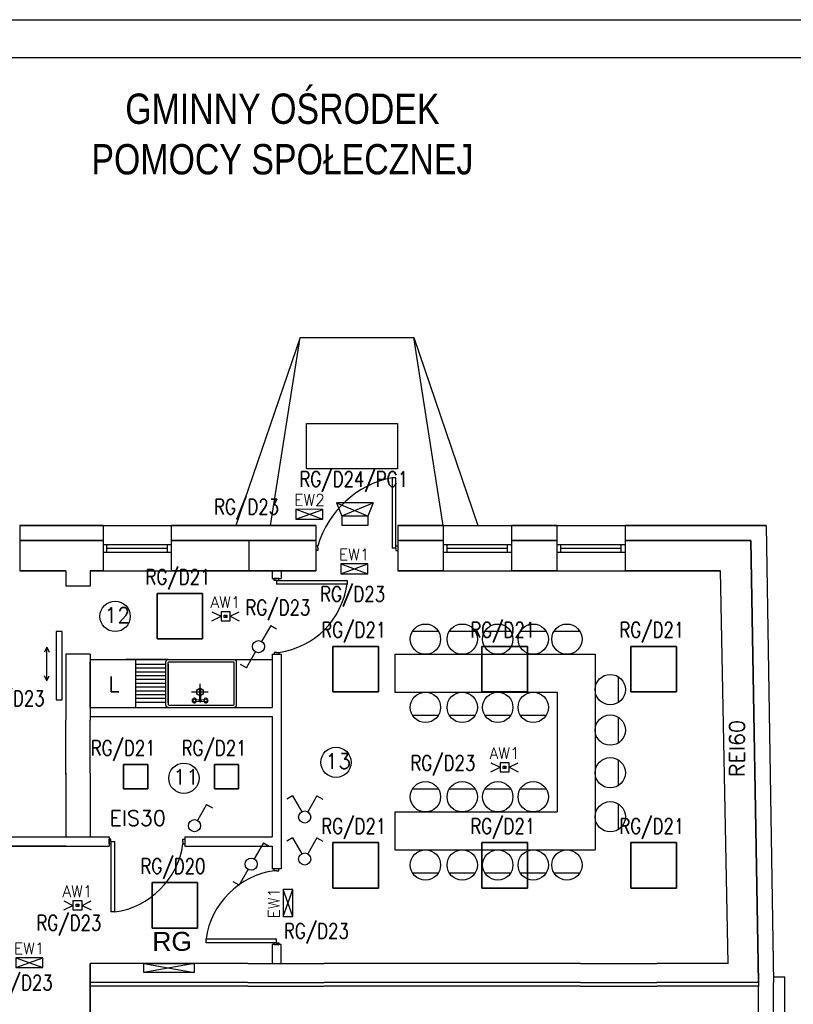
# Model space of a CAD drawing. Header units: inches. Extents: x 6268 to 12323, y 5221 to 42059.
# Tile 79 of 98: x 9435 to 10456, y 31496 to 32795. Entities that reach past the tile are written whole.
import ezdxf
from ezdxf.enums import TextEntityAlignment as Align

# ---------------------------------------------------------------- set-up
doc = ezdxf.new("R2010")
doc.units = ezdxf.units.IN
doc.header["$MEASUREMENT"] = 0
doc.layers.add('1DE-schemat ideowy', color=1, linetype='Continuous', lineweight=40)
doc.layers.add('2DE_NUMEL', color=1, linetype='Continuous', lineweight=20)
for name, color, linetype in [('CP_LINENORM', 253, 'Continuous'), ('DLXLUM', 1, 'Continuous'), ('E_OPRAWY_LUXIONA', 14, 'Continuous')]:
    doc.layers.add(name, color=color, linetype=linetype)
doc.styles.add('CP_ATTR', font='romans.shx')
doc.styles.get("Standard").update_dxf_attribs({"font": 'txt.shx'})

# ---------------------------------------------------------------- blocks, each defined once
blk = doc.blocks.new('*U1374')
for p, q in [((30, 30), (-30, 30)), ((-30, 30), (-30, -30)), ((-30, 30), (-30, -30)), ((-30, -30), (-30, 30)), ((-30, 30), (-30, 30)), ((30, 30), (-30, 30)), ((-30, 30), (-30, 30)), ((-30, 30), (30, 30)), ((-30, -30), (-30, 30)), ((-30, 30), (30, 30)), ((30, -30), (30, 30)), ((30, 30), (30, 30)), ((30, -30), (30, 30)), ((30, 30), (30, 30)), ((30, 30), (30, -30)), ((30, 30), (30, -30)), ((-30, -30), (30, -30)), ((-30, -30), (30, -30)), ((30, -30), (-30, -30)), ((-30, -30), (-30, -30)), ((-30, -30), (-30, -30)), ((30, -30), (-30, -30)), ((30, -30), (30, -30)), ((30, -30), (30, -30))]:
    blk.add_line(p, q)
blk = doc.blocks.new('*U1378')
for p, q in [((30, 30), (-30, 30)), ((-30, 30), (-30, -30)), ((-30, 30), (-30, -30)), ((-30, -30), (-30, 30)), ((-30, 30), (-30, 30)), ((-30, 30), (-30, 30)), ((-30, 30), (30, 30)), ((30, 30), (-30, 30)), ((-30, -30), (-30, 30)), ((-30, 30), (30, 30)), ((30, -30), (30, 30)), ((30, 30), (30, 30)), ((30, -30), (30, 30)), ((30, 30), (30, 30)), ((30, 30), (30, -30)), ((30, 30), (30, -30)), ((-30, -30), (30, -30)), ((-30, -30), (30, -30)), ((30, -30), (-30, -30)), ((-30, -30), (-30, -30)), ((-30, -30), (-30, -30)), ((30, -30), (-30, -30)), ((30, -30), (30, -30)), ((30, -30), (30, -30))]:
    blk.add_line(p, q)
blk = doc.blocks.new('*U1379')
for p, q in [((16, 16), (-16, 16)), ((-16, 16), (-16, -16)), ((-16, 16), (-16, -16)), ((-16, -16), (-16, 16)), ((-16, 16), (-16, 16)), ((16, 16), (-16, 16)), ((-16, 16), (-16, 16)), ((-16, 16), (16, 16)), ((-16, -16), (-16, 16)), ((-16, 16), (16, 16)), ((16, -16), (16, 16)), ((16, 16), (16, 16)), ((16, -16), (16, 16)), ((16, 16), (16, 16)), ((16, 16), (16, -16)), ((16, 16), (16, -16)), ((-16, -16), (16, -16)), ((-16, -16), (16, -16)), ((16, -16), (-16, -16)), ((-16, -16), (-16, -16)), ((-16, -16), (-16, -16)), ((16, -16), (-16, -16)), ((16, -16), (16, -16)), ((16, -16), (16, -16))]:
    blk.add_line(p, q)
blk = doc.blocks.new('*U1380')
for p, q in [((16, 16), (-16, 16)), ((-16, 16), (-16, -16)), ((-16, 16), (-16, -16)), ((-16, -16), (-16, 16)), ((-16, 16), (-16, 16)), ((16, 16), (-16, 16)), ((-16, 16), (-16, 16)), ((-16, 16), (16, 16)), ((-16, -16), (-16, 16)), ((-16, 16), (16, 16)), ((16, -16), (16, 16)), ((16, 16), (16, 16)), ((16, -16), (16, 16)), ((16, 16), (16, 16)), ((16, 16), (16, -16)), ((16, 16), (16, -16)), ((-16, -16), (16, -16)), ((-16, -16), (16, -16)), ((16, -16), (-16, -16)), ((-16, -16), (-16, -16)), ((-16, -16), (-16, -16)), ((16, -16), (-16, -16)), ((16, -16), (16, -16)), ((16, -16), (16, -16))]:
    blk.add_line(p, q)
blk = doc.blocks.new('*U1382')
for p, q in [((30, 30), (-30, 30)), ((-30, 30), (-30, -30)), ((-30, 30), (-30, -30)), ((-30, -30), (-30, 30)), ((-30, 30), (-30, 30)), ((30, 30), (-30, 30)), ((-30, 30), (-30, 30)), ((-30, 30), (30, 30)), ((-30, -30), (-30, 30)), ((-30, 30), (30, 30)), ((30, -30), (30, 30)), ((30, 30), (30, 30)), ((30, -30), (30, 30)), ((30, 30), (30, 30)), ((30, 30), (30, -30)), ((30, 30), (30, -30)), ((-30, -30), (30, -30)), ((30, -30), (-30, -30)), ((-30, -30), (-30, -30)), ((-30, -30), (30, -30)), ((-30, -30), (-30, -30)), ((30, -30), (-30, -30)), ((30, -30), (30, -30)), ((30, -30), (30, -30))]:
    blk.add_line(p, q)
blk = doc.blocks.new('*U1383')
for p, q in [((30, 30), (-30, 30)), ((-30, 30), (-30, -30)), ((-30, 30), (-30, -30)), ((-30, -30), (-30, 30)), ((-30, 30), (-30, 30)), ((30, 30), (-30, 30)), ((-30, 30), (-30, 30)), ((-30, 30), (30, 30)), ((-30, -30), (-30, 30)), ((-30, 30), (30, 30)), ((30, -30), (30, 30)), ((30, 30), (30, 30)), ((30, -30), (30, 30)), ((30, 30), (30, 30)), ((30, 30), (30, -30)), ((30, 30), (30, -30)), ((-30, -30), (30, -30)), ((30, -30), (-30, -30)), ((-30, -30), (-30, -30)), ((-30, -30), (30, -30)), ((-30, -30), (-30, -30)), ((30, -30), (-30, -30)), ((30, -30), (30, -30)), ((30, -30), (30, -30))]:
    blk.add_line(p, q)
blk = doc.blocks.new('*U1384')
for p, q in [((30, 30), (-30, 30)), ((-30, 30), (-30, -30)), ((-30, 30), (-30, -30)), ((-30, -30), (-30, 30)), ((-30, 30), (-30, 30)), ((30, 30), (-30, 30)), ((-30, 30), (-30, 30)), ((-30, 30), (30, 30)), ((-30, -30), (-30, 30)), ((-30, 30), (30, 30)), ((30, -30), (30, 30)), ((30, 30), (30, 30)), ((30, -30), (30, 30)), ((30, 30), (30, 30)), ((30, 30), (30, -30)), ((30, 30), (30, -30)), ((-30, -30), (30, -30)), ((-30, -30), (30, -30)), ((30, -30), (-30, -30)), ((-30, -30), (-30, -30)), ((-30, -30), (-30, -30)), ((30, -30), (-30, -30)), ((30, -30), (30, -30)), ((30, -30), (30, -30))]:
    blk.add_line(p, q)
blk = doc.blocks.new('*U1385')
for p, q in [((30, 30), (-30, 30)), ((-30, 30), (-30, -30)), ((-30, 30), (-30, -30)), ((-30, -30), (-30, 30)), ((-30, 30), (-30, 30)), ((30, 30), (-30, 30)), ((-30, 30), (-30, 30)), ((-30, 30), (30, 30)), ((-30, -30), (-30, 30)), ((-30, 30), (30, 30)), ((30, -30), (30, 30)), ((30, 30), (30, 30)), ((30, -30), (30, 30)), ((30, 30), (30, 30)), ((30, 30), (30, -30)), ((30, 30), (30, -30)), ((-30, -30), (30, -30)), ((-30, -30), (30, -30)), ((30, -30), (-30, -30)), ((-30, -30), (-30, -30)), ((-30, -30), (-30, -30)), ((30, -30), (-30, -30)), ((30, -30), (30, -30)), ((30, -30), (30, -30))]:
    blk.add_line(p, q)
blk = doc.blocks.new('*U1386')
for p, q in [((30, 30), (-30, 30)), ((-30, 30), (-30, -30)), ((-30, 30), (-30, -30)), ((-30, -30), (-30, 30)), ((-30, 30), (-30, 30)), ((30, 30), (-30, 30)), ((-30, 30), (-30, 30)), ((-30, 30), (30, 30)), ((-30, -30), (-30, 30)), ((-30, 30), (30, 30)), ((30, -30), (30, 30)), ((30, 30), (30, 30)), ((30, -30), (30, 30)), ((30, 30), (30, 30)), ((30, 30), (30, -30)), ((30, 30), (30, -30)), ((-30, -30), (30, -30)), ((-30, -30), (30, -30)), ((30, -30), (-30, -30)), ((-30, -30), (-30, -30)), ((-30, -30), (-30, -30)), ((30, -30), (-30, -30)), ((30, -30), (30, -30)), ((30, -30), (30, -30))]:
    blk.add_line(p, q)
blk = doc.blocks.new('*U1388')
for p, q in [((30, 30), (-30, 30)), ((-30, 30), (-30, -30)), ((-30, 30), (-30, -30)), ((-30, -30), (-30, 30)), ((-30, 30), (-30, 30)), ((30, 30), (-30, 30)), ((-30, 30), (-30, 30)), ((-30, 30), (30, 30)), ((-30, -30), (-30, 30)), ((-30, 30), (30, 30)), ((30, -30), (30, 30)), ((30, 30), (30, 30)), ((30, -30), (30, 30)), ((30, 30), (30, 30)), ((30, 30), (30, -30)), ((30, 30), (30, -30)), ((-30, -30), (30, -30)), ((-30, -30), (30, -30)), ((30, -30), (-30, -30)), ((-30, -30), (-30, -30)), ((-30, -30), (-30, -30)), ((30, -30), (-30, -30)), ((30, -30), (30, -30)), ((30, -30), (30, -30))]:
    blk.add_line(p, q)
blk = doc.blocks.new('CPEL_2598')
for p, q in [((-0.4, 0.7), (-0.594, 0.589)), ((-0.4, 0.7), (-0.099, 0.174)), ((0.4, 0.7), (0.099, 0.174)), ((0.4, 0.7), (0.594, 0.589))]:
    blk.add_line(p, q)
blk.add_circle((0, 0), 0.2)
at = {"linetype": 'ByBlock', "style": 'CP_ATTR', "flags": 9}
for tag, p in [('NAME', (-0.092, -0.018)), ('GROUP', (-0.092, -0.018)), ('NUMBER', (-0.092, -0.018)), ('PRODUCER', (-0.092, -0.018)), ('ARTICLE', (-0.092, -0.018)), ('CHARACTER', (-0.092, -0.018)), ('VOLTAGE', (-0.092, -0.019)), ('WEIGHT', (-0.092, -0.018)), ('OTHER', (-0.092, -0.018)), ('PRODUCT-TYPE', (-0.092, -0.019)), ('ORDER-NO', (-0.092, -0.019)), ('POWER', (-0.092, -0.019))]:
    blk.add_attdef(tag, text='', height=0.00005, dxfattribs=at).set_placement(p, align=Align.MIDDLE_LEFT)
blk = doc.blocks.new('CPEL_25941')
for q in [(0.099, 0.174), (0.594, 0.589)]:
    blk.add_line((0.4, 0.7), q)
blk.add_circle((0, 0), 0.2)
at = {"linetype": 'ByBlock', "style": 'CP_ATTR', "flags": 9}
for tag, p in [('NAME', (-0.092, -0.018)), ('GROUP', (-0.092, -0.018)), ('NUMBER', (-0.092, -0.018)), ('PRODUCER', (-0.092, -0.018)), ('ARTICLE', (-0.092, -0.018)), ('CHARACTER', (-0.092, -0.018)), ('VOLTAGE', (-0.092, -0.019)), ('WEIGHT', (-0.092, -0.018)), ('OTHER', (-0.092, -0.018)), ('PRODUCT-TYPE', (-0.092, -0.019)), ('ORDER-NO', (-0.092, -0.019)), ('POWER', (-0.092, -0.019))]:
    blk.add_attdef(tag, text='', height=0.00005, dxfattribs=at).set_placement(p, align=Align.MIDDLE_LEFT)
blk = doc.blocks.new('CPEL_2599')
for p, q in [((0.4, 0.7), (0.099, 0.174)), ((0.4, 0.7), (0.594, 0.589)), ((-0.4, -0.7), (-0.099, -0.174)), ((-0.4, -0.7), (-0.594, -0.589))]:
    blk.add_line(p, q)
blk.add_circle((0, 0), 0.2)
at = {"linetype": 'ByBlock', "style": 'CP_ATTR', "flags": 9}
for tag, p in [('NAME', (-0.092, -0.018)), ('GROUP', (-0.092, -0.018)), ('NUMBER', (-0.092, -0.018)), ('PRODUCER', (-0.092, -0.018)), ('ARTICLE', (-0.092, -0.018)), ('CHARACTER', (-0.092, -0.018)), ('VOLTAGE', (-0.092, -0.019)), ('WEIGHT', (-0.092, -0.018)), ('OTHER', (-0.092, -0.018)), ('PRODUCT-TYPE', (-0.092, -0.019)), ('ORDER-NO', (-0.092, -0.019)), ('POWER', (-0.092, -0.019))]:
    blk.add_attdef(tag, text='', height=0.00005, dxfattribs=at).set_placement(p, align=Align.MIDDLE_LEFT)
blk = doc.blocks.new('EWW1')
at = {"layer": 'E_OPRAWY_LUXIONA'}
for p, q in [((262875, -591188), (263231, -591318)), ((262875, -591318), (263231, -591188))]:
    blk.add_line(p, q, dxfattribs=at)
at = {"layer": 'E_OPRAWY_LUXIONA', "ltscale": 0.1}
blk.add_lwpolyline([(262875, -591318), (263231, -591318), (263231, -591188), (262875, -591188)], close=True, dxfattribs=at)
at = {"layer": 'E_OPRAWY_LUXIONA'}
blk.add_attdef('H', text='', height=77.4, dxfattribs=at).set_placement((263053, -591140), align=Align.CENTER)
blk = doc.blocks.new('AW11')
at = {"layer": 'E_OPRAWY_LUXIONA'}
for p, q in [((-18, 6), (-6, 0)), ((-18, -6), (-6, 0)), ((0, 1.6), (0, -1.6)), ((6, 0), (18, 6)), ((6, 0), (18, -6))]:
    blk.add_line(p, q, dxfattribs=at)
for points in [[(-6, -6), (6, -6), (6, 6), (-6, 6)], [(-1.8, 1.6), (1.8, 1.6), (1.8, -1.6), (-1.8, -1.6)]]:
    blk.add_lwpolyline(points, close=True, dxfattribs=at)
blk.add_attdef('B', text='', height=8, dxfattribs=at).set_placement((0, 11), align=Align.CENTER)
blk = doc.blocks.new('cp_num_el')
at = {"linetype": 'ByBlock', "style": 'CP_ATTR', "width": 0.8, "flags": 12}
blk.add_attdef('VAL', (0, 0), '', height=1, dxfattribs=at)

msp = doc.modelspace()

# ---------------------------------------------------------------- linework, layer by layer
at = {"linetype": 'Continuous'}
for p, q in [((6468.073, 32745.31), (12118.073, 32745.31)), ((9495.543, 31800.907), (9495.543, 31870.907)), ((9527.543, 31800.907), (9527.543, 31870.907)), ((9735.543, 31549.907), (9836.543, 31549.907)), ((9735.543, 31524.907), (9836.543, 31524.907)), ((9735.543, 31519.907), (9836.543, 31519.907))]:
    msp.add_line(p, q, dxfattribs=at)
for p, q in [((9804.543, 32375.907), (9719.752, 32127.907)), ((9765.543, 32127.907), (9804.543, 32375.907)), ((9804.543, 32375.907), (9954.543, 32375.907)), ((9993.543, 32127.907), (9954.543, 32375.907)), ((9954.543, 32375.907), (10039.334, 32127.907)), ((9813.199, 32262.48), (9933.199, 32262.48)), ((9813.199, 32202.48), (9813.199, 32262.48)), ((9933.199, 32262.48), (9933.199, 32202.48)), ((9933.199, 32202.48), (9813.199, 32202.48)), ((9931.043, 32190.907), (9926.043, 32190.907)), ((9926.043, 32190.907), (9926.043, 32097.907)), ((9931.043, 32100.907), (9931.043, 32190.907)), ((9544.543, 32127.907), (9434.543, 32127.907)), ((9434.543, 32127.907), (9544.543, 32127.907)), ((9434.543, 32127.907), (9434.543, 32067.907)), ((9544.543, 32127.907), (9544.543, 32067.907)), ((9544.543, 32127.907), (9634.543, 32127.907)), ((9825.543, 32127.907), (9634.543, 32127.907)), ((9634.543, 32127.907), (9825.543, 32127.907)), ((9634.543, 32127.907), (9634.543, 32067.907)), ((9825.543, 32127.907), (9825.543, 32067.907)), ((9993.543, 32127.907), (9933.543, 32127.907)), ((9933.543, 32127.907), (9993.543, 32127.907)), ((9933.543, 32127.907), (9933.543, 32067.907)), ((9993.543, 32127.907), (9993.543, 32067.907)), ((9993.543, 32127.907), (10083.543, 32127.907)), ((10143.543, 32127.907), (10083.543, 32127.907)), ((10083.543, 32127.907), (10143.543, 32127.907)), ((10083.543, 32127.907), (10083.543, 32067.907)), ((10143.543, 32127.907), (10143.543, 32067.907)), ((10143.543, 32127.907), (10233.543, 32127.907)), ((10419.543, 32127.907), (10233.543, 32127.907)), ((10233.543, 32127.907), (10419.543, 32127.907)), ((10233.543, 32127.907), (10233.543, 32067.907)), ((10419.543, 32127.907), (10429.543, 31524.907)), ((9544.543, 32107.907), (9434.543, 32107.907)), ((9434.543, 32107.907), (9544.543, 32107.907)), ((9825.543, 32107.907), (9634.543, 32107.907)), ((9634.543, 32107.907), (9825.543, 32107.907)), ((9737.543, 32067.907), (9737.543, 32107.907)), ((9825.543, 32107.907), (9825.543, 32107.907)), ((9825.543, 32107.907), (9825.543, 32107.907)), ((9993.543, 32107.907), (9933.543, 32107.907)), ((9933.543, 32107.907), (9993.543, 32107.907)), ((10143.543, 32107.907), (10083.543, 32107.907)), ((10083.543, 32107.907), (10143.543, 32107.907)), ((10399.543, 32107.907), (10233.543, 32107.907)), ((10233.543, 32107.907), (10399.543, 32107.907)), ((10409.543, 31524.907), (10399.543, 32107.907)), ((10399.543, 32107.907), (10409.543, 31524.907)), ((9544.543, 32102.907), (9634.543, 32102.907)), ((9544.543, 32092.907), (9634.543, 32092.907)), ((9544.543, 32092.907), (9549.543, 32092.907)), ((9549.543, 32092.907), (9549.543, 32102.907)), ((9549.543, 32097.907), (9629.543, 32097.907)), ((9629.543, 32092.907), (9629.543, 32102.907)), ((9828.043, 32100.907), (9825.543, 32100.907)), ((9828.043, 32094.907), (9825.543, 32094.907)), ((9828.043, 32097.907), (9828.043, 32100.907)), ((9828.043, 32097.907), (9828.043, 32094.907)), ((9931.043, 32097.907), (9926.043, 32097.907)), ((9931.043, 32097.907), (9931.043, 32100.907)), ((9931.043, 32100.907), (9933.543, 32100.907)), ((9931.043, 32097.907), (9931.043, 32094.907)), ((9931.043, 32094.907), (9933.543, 32094.907)), ((9933.543, 32100.907), (9933.543, 32094.907)), ((9993.543, 32102.907), (10083.543, 32102.907)), ((9993.543, 32092.907), (10083.543, 32092.907)), ((9993.543, 32092.907), (9998.543, 32092.907)), ((9998.543, 32092.907), (9998.543, 32102.907)), ((9998.543, 32097.907), (10078.543, 32097.907)), ((10078.543, 32092.907), (10078.543, 32102.907)), ((10143.543, 32102.907), (10233.543, 32102.907)), ((10143.543, 32092.907), (10233.543, 32092.907)), ((10143.543, 32092.907), (10148.543, 32092.907)), ((10148.543, 32092.907), (10148.543, 32102.907)), ((10148.543, 32097.907), (10228.543, 32097.907)), ((10228.543, 32092.907), (10228.543, 32102.907)), ((9495.543, 32067.907), (9434.543, 32067.907)), ((9434.543, 32067.907), (9495.543, 32067.907)), ((9495.543, 32067.907), (9495.543, 32047.907)), ((9544.543, 32067.907), (9527.543, 32067.907)), ((9527.543, 32067.907), (9527.543, 32047.907)), ((9527.543, 32067.907), (9544.543, 32067.907)), ((9527.543, 32067.907), (9527.543, 32047.907)), ((9527.543, 32067.907), (9527.543, 32047.907)), ((9527.543, 32067.907), (9527.543, 32047.907)), ((9544.543, 32067.907), (9634.543, 32067.907)), ((9825.543, 32067.907), (9634.543, 32067.907)), ((9634.543, 32067.907), (9825.543, 32067.907)), ((9767.543, 32067.907), (9767.543, 32057.907)), ((9767.543, 32067.907), (9767.543, 32057.907)), ((9779.543, 32067.907), (9779.543, 32057.907)), ((9825.543, 32067.907), (9825.543, 32067.907)), ((9825.543, 32067.907), (9825.543, 32067.907)), ((9993.543, 32067.907), (9933.543, 32067.907)), ((9933.543, 32067.907), (9993.543, 32067.907)), ((9993.543, 32067.907), (10083.543, 32067.907)), ((10143.543, 32067.907), (10083.543, 32067.907)), ((10083.543, 32067.907), (10143.543, 32067.907)), ((10143.543, 32067.907), (10233.543, 32067.907)), ((10359.543, 32067.907), (10233.543, 32067.907)), ((10233.543, 32067.907), (10359.543, 32067.907)), ((10369.543, 31549.907), (10359.543, 32067.907)), ((9767.543, 32057.907), (9779.543, 32057.907)), ((9770.543, 32055.407), (9770.543, 32057.907)), ((9776.543, 32057.907), (9770.543, 32057.907)), ((9773.543, 32055.407), (9770.543, 32055.407)), ((9773.543, 32055.407), (9773.543, 32050.407)), ((9773.543, 32055.407), (9776.543, 32055.407)), ((9776.543, 32055.407), (9776.543, 32057.907)), ((9776.543, 32055.407), (9866.543, 32055.407)), ((9866.543, 32055.407), (9866.543, 32050.407)), ((9527.543, 32047.907), (9495.543, 32047.907)), ((9866.543, 32050.407), (9773.543, 32050.407)), ((9490.543, 31987.907), (9482.543, 31987.907)), ((9482.543, 31987.907), (9482.543, 31897.907)), ((9490.543, 31957.907), (9490.543, 31987.907)), ((9952.953, 31988.256), (9987.182, 31988.256)), ((10001.462, 31988.256), (10035.692, 31988.256)), ((10048.446, 31988.256), (10082.675, 31988.256)), ((10095.124, 31988.256), (10129.354, 31988.256)), ((10139.667, 31988.256), (10173.896, 31988.256)), ((9470.281, 31967.291), (9467.143, 31960.653)), ((9470.281, 31922.966), (9470.281, 31967.291)), ((9470.281, 31967.291), (9473.418, 31960.653)), ((9490.543, 31897.907), (9490.543, 31957.907)), ((9495.543, 31957.907), (9495.543, 31870.907)), ((9527.543, 31957.907), (9495.543, 31957.907)), ((9527.168, 31950.907), (9767.168, 31950.907)), ((9527.543, 31957.907), (9527.543, 31870.907)), ((9527.543, 31957.907), (9527.543, 31870.907)), ((9527.543, 31957.907), (9527.543, 31870.907)), ((9527.543, 31887.907), (9527.543, 31947.907)), ((9630.523, 31950.907), (9574.63, 31950.907)), ((9630.523, 31950.907), (9587.543, 31950.907)), ((9587.543, 31950.907), (9587.543, 31887.907)), ((9587.543, 31947.907), (9587.543, 31887.907)), ((9627.523, 31890.907), (9627.523, 31947.907)), ((9630.523, 31950.907), (9717.523, 31950.907)), ((9630.523, 31950.907), (9672.523, 31950.907)), ((9631.273, 31947.907), (9672.523, 31947.907)), ((9672.523, 31950.907), (9714.523, 31950.907)), ((9672.523, 31947.907), (9716.773, 31947.907)), ((9717.523, 31950.907), (9742.946, 31950.907)), ((9720.523, 31890.907), (9720.523, 31947.907)), ((9767.543, 31957.907), (9767.543, 31887.907)), ((9767.543, 31957.907), (9779.543, 31957.907)), ((9773.543, 31960.407), (9770.543, 31960.407)), ((9770.543, 31960.407), (9770.543, 31957.907)), ((9773.543, 31960.407), (9776.543, 31960.407)), ((9776.543, 31960.407), (9776.543, 31957.907)), ((9779.543, 31957.907), (9779.543, 31674.907)), ((9929.543, 31957.907), (9929.543, 31907.907)), ((9929.543, 31957.907), (10143.953, 31957.907)), ((10143.953, 31957.907), (10193.953, 31957.907)), ((10193.953, 31957.907), (10193.953, 31699.907)), ((9627.523, 31944.469), (9587.543, 31944.469)), ((9627.523, 31939.469), (9587.543, 31939.469)), ((9630.523, 31893.907), (9630.523, 31947.157)), ((9630.523, 31944.907), (9630.523, 31891.657)), ((9717.523, 31891.657), (9717.523, 31947.157)), ((9470.281, 31922.966), (9467.143, 31929.605)), ((9470.281, 31922.966), (9473.418, 31929.605)), ((9627.523, 31934.469), (9587.543, 31934.469)), ((9627.523, 31929.469), (9587.543, 31929.469)), ((9627.523, 31924.469), (9587.543, 31924.469)), ((10224.301, 31928.445), (10224.301, 31894.215)), ((9627.523, 31919.469), (9587.543, 31919.469)), ((9627.523, 31914.469), (9587.543, 31914.469)), ((9627.523, 31909.469), (9587.543, 31909.469)), ((9671.443, 31911.107), (9671.443, 31911.987)), ((9672.523, 31896.928), (9672.523, 31918.763)), ((9482.543, 31897.907), (9490.543, 31897.907)), ((9627.523, 31904.469), (9587.543, 31904.469)), ((9627.523, 31899.469), (9587.543, 31899.469)), ((9683.43, 31908.157), (9661.347, 31908.157)), ((9666.993, 31897.78), (9671.844, 31898.144)), ((9666.993, 31896.035), (9671.844, 31895.671)), ((9673.543, 31898.144), (9678.394, 31897.78)), ((9673.543, 31895.671), (9678.394, 31896.035)), ((9929.543, 31907.907), (10143.953, 31907.907)), ((10143.953, 31907.907), (10143.953, 31749.907)), ((9527.543, 31887.907), (9767.543, 31887.907)), ((9627.523, 31894.469), (9587.543, 31894.469)), ((9631.273, 31890.907), (9672.523, 31890.907)), ((9672.523, 31890.907), (9716.773, 31890.907)), ((9672.523, 31890.907), (9716.773, 31890.907)), ((9527.543, 31875.907), (9767.543, 31875.907)), ((9527.543, 31871.907), (9527.543, 31870.907)), ((9527.543, 31871.907), (9527.543, 31870.907)), ((9767.543, 31875.907), (9767.543, 31716.907)), ((9952.953, 31877.559), (9987.182, 31877.559)), ((10001.462, 31877.559), (10035.692, 31877.559)), ((10048.446, 31877.559), (10082.675, 31877.559)), ((10095.124, 31877.559), (10129.354, 31877.559)), ((10224.301, 31874.981), (10224.301, 31840.752)), ((10224.301, 31818.788), (10224.301, 31784.559)), ((9495.543, 31800.907), (9495.543, 31799.907)), ((9495.543, 31799.907), (9495.543, 31800.907)), ((9495.543, 31799.907), (9495.543, 31716.907)), ((9527.543, 31800.907), (9527.543, 31716.907)), ((9527.543, 31800.907), (9527.543, 31799.907)), ((9952.953, 31780.256), (9987.182, 31780.256)), ((10001.462, 31780.256), (10035.692, 31780.256)), ((10048.446, 31780.256), (10082.675, 31780.256)), ((10095.124, 31780.256), (10129.354, 31780.256)), ((10224.301, 31760.691), (10224.301, 31726.462)), ((9929.543, 31749.907), (9929.543, 31699.907)), ((9929.543, 31749.907), (10143.953, 31749.907)), ((9340.543, 31716.907), (9552.543, 31716.907)), ((9527.543, 31716.907), (9552.543, 31716.907)), ((9552.543, 31716.907), (9552.543, 31704.907)), ((9555.043, 31713.907), (9552.543, 31713.907)), ((9552.543, 31707.907), (9552.543, 31713.907)), ((9555.043, 31710.907), (9555.043, 31713.907)), ((9650.043, 31710.907), (9650.043, 31713.907)), ((9650.043, 31713.907), (9652.543, 31713.907)), ((9652.543, 31716.907), (9767.543, 31716.907)), ((9652.543, 31716.907), (9652.543, 31704.907)), ((9475.543, 31704.907), (9340.543, 31704.907)), ((9340.543, 31704.907), (9552.543, 31704.907)), ((9495.543, 31704.907), (9475.543, 31704.907)), ((9555.043, 31707.907), (9552.543, 31707.907)), ((9555.043, 31710.907), (9560.043, 31710.907)), ((9555.043, 31710.907), (9555.043, 31707.907)), ((9555.043, 31707.907), (9555.043, 31617.907)), ((9560.043, 31617.907), (9560.043, 31710.907)), ((9650.043, 31710.907), (9650.043, 31707.907)), ((9650.043, 31707.907), (9652.543, 31707.907)), ((9652.543, 31704.907), (9767.543, 31704.907)), ((9767.543, 31704.907), (9767.543, 31674.907)), ((9929.543, 31699.907), (10193.953, 31699.907)), ((9779.543, 31674.907), (9767.543, 31674.907)), ((9770.543, 31672.407), (9770.543, 31674.907)), ((9776.543, 31672.407), (9776.543, 31674.907)), ((9773.543, 31672.407), (9770.543, 31672.407)), ((9773.543, 31672.407), (9776.543, 31672.407)), ((9952.953, 31669.559), (9987.182, 31669.559)), ((10001.462, 31669.559), (10035.692, 31669.559)), ((10048.446, 31669.559), (10082.675, 31669.559)), ((10095.124, 31669.559), (10129.354, 31669.559)), ((10139.667, 31669.559), (10173.896, 31669.559)), ((9560.043, 31617.907), (9555.043, 31617.907)), ((9680.543, 31577.407), (9680.543, 31582.407)), ((9680.543, 31582.407), (9773.543, 31582.407)), ((9770.543, 31577.407), (9680.543, 31577.407)), ((9767.543, 31574.907), (9767.543, 31549.907)), ((9779.543, 31574.907), (9767.543, 31574.907)), ((9773.543, 31577.407), (9770.543, 31577.407)), ((9770.543, 31577.407), (9770.543, 31574.907)), ((9770.543, 31574.907), (9776.543, 31574.907)), ((9773.543, 31577.407), (9773.543, 31582.407)), ((9773.543, 31577.407), (9776.543, 31577.407)), ((9776.543, 31577.407), (9776.543, 31574.907)), ((9779.543, 31549.907), (9779.543, 31574.907)), ((9735.543, 31549.907), (9527.543, 31549.907)), ((9527.543, 31481.907), (9527.543, 31549.907)), ((9527.543, 31549.907), (9527.543, 31481.907)), ((9604.543, 31549.907), (9631.543, 31549.907)), ((10174.543, 31549.907), (9836.543, 31549.907)), ((10174.543, 31549.907), (10275.543, 31549.907)), ((10369.543, 31549.907), (10275.543, 31549.907)), ((10369.543, 31549.907), (10275.543, 31549.907)), ((9735.543, 31524.907), (9527.543, 31524.907)), ((9735.543, 31519.907), (9527.543, 31519.907)), ((10174.543, 31524.907), (9836.543, 31524.907)), ((10174.543, 31519.907), (9836.543, 31519.907)), ((10174.543, 31524.907), (10275.543, 31524.907)), ((10174.543, 31519.907), (10275.543, 31519.907)), ((10409.543, 31524.907), (10275.543, 31524.907)), ((10409.543, 31519.907), (10275.543, 31519.907)), ((10409.543, 31524.907), (10409.543, 31519.907)), ((10409.543, 31392.907), (10409.543, 31519.907)), ((10444.543, 31531.907), (10429.543, 31531.907)), ((10429.543, 31392.907), (10429.543, 31524.907)), ((10444.543, 31392.907), (10444.414, 31531.907))]:
    msp.add_line(p, q)
for points in [[(9671.537, 31911.551, 0.10454597), (9671.443, 31911.107, 0.10454597), (9671.537, 31910.664, 0.10079648), (9671.81, 31910.28)], [(9673.943, 31911.107), (9673.943, 31911.987, 0.10454597), (9673.85, 31912.431, 0.10079648), (9673.577, 31912.815, 0.09591072), (9673.176, 31913.067, 0.09272045), (9672.693, 31913.157, 0.09272045), (9672.211, 31913.067, 0.09591072), (9671.81, 31912.815, 0.10079648), (9671.537, 31912.431)], [(9672.693, 31912.277, 0.09272045), (9672.211, 31912.187, 0.09591072), (9671.81, 31911.935, 0.10079648), (9671.537, 31911.551)], [(9671.903, 31911.389, 0.10454597), (9671.843, 31911.107), (9671.843, 31896.907, 1), (9673.543, 31896.907), (9673.543, 31911.107, 0.10454597), (9673.484, 31911.389)], [(9673.85, 31911.551, 0.10079648), (9673.577, 31911.935, 0.09591072), (9673.176, 31912.187)], [(9673.543, 31910.25, 0.00914131), (9673.577, 31910.28, 0.10079648), (9673.85, 31910.664, 0.10454597), (9673.943, 31911.107, 0.10454597), (9673.85, 31911.551)]]:
    msp.add_lwpolyline(points, format="xyb")
msp.add_lwpolyline([(9527.543, 31481.907), (9527.543, 31549.907)])
for centre, radius in [((9560.476, 32007.979), 20), ((9970.068, 31977.907), 20), ((10018.577, 31977.907), 20), ((10065.56, 31977.907), 20), ((10112.239, 31977.907), 20), ((10156.782, 31977.907), 20), ((10213.953, 31911.33), 20), ((9672.523, 31908.157), 4.65), ((9665.193, 31896.907), 2), ((9680.193, 31896.907), 2), ((9970.068, 31887.907), 20), ((10018.577, 31887.907), 20), ((10065.56, 31887.907), 20), ((10112.239, 31887.907), 20), ((10213.953, 31857.866), 20), ((9852.036, 31815.345), 20), ((10213.953, 31801.673), 20), ((9651.251, 31794.377), 20), ((9970.068, 31769.907), 20), ((10018.577, 31769.907), 20), ((10065.56, 31769.907), 20), ((10112.239, 31769.907), 20), ((10213.953, 31743.576), 20), ((9970.068, 31679.907), 20), ((10018.577, 31679.907), 20), ((10065.56, 31679.907), 20), ((10112.239, 31679.907), 20), ((10156.782, 31679.907), 20)]:
    msp.add_circle(centre, radius)
for centre, radius, start, end in [((9950.838, 32065.553), 127.783, 101.188499, 163.938198), ((9761.952, 32064.999), 105.604, 277.942007, 352.057993), ((9672.54, 31911.987), 1.097, 156.126554, 180), ((9672.662, 31911.191), 1.248, 226.896539, 228.991509), ((9672.615, 31911.074), 0.778, 133.103461, 156.126554), ((9672.662, 31911.023), 0.848, 111.189373, 133.103461), ((9672.693, 31910.943), 0.934, 90, 111.189373), ((9672.693, 31910.943), 1.334, 68.810627, 90), ((9672.693, 31910.943), 0.934, 68.810627, 90), ((9672.724, 31911.023), 0.848, 46.896539, 68.810627), ((9672.772, 31911.074), 0.778, 23.873446, 46.896539), ((9665.193, 31896.907), 3, 18.479542, 341.520458), ((9672.693, 31896.907), 1.5, 124.518103, 55.481897), ((9680.193, 31896.907), 3, 198.479542, 161.520458), ((9545.452, 31722.499), 105.604, 277.942007, 352.057979), ((9785.135, 31567.816), 105.604, 97.942007, 172.057993)]:
    msp.add_arc(centre, radius, start, end)
at = {"extrusion": (0, 0, -1)}
for centre, radius, start, end in [((-9630.523, 31947.907), 3, 0, 90), ((-9631.273, 31947.157), 0.75, 0, 90), ((-9716.773, 31947.157), 0.75, 90, 180), ((-9717.523, 31947.907), 3, 90, 180), ((-9630.523, 31890.907), 3, 270, 0), ((-9631.273, 31891.657), 0.75, 270, 0), ((-9716.773, 31891.657), 0.75, 180, 270), ((-9717.523, 31890.907), 3, 180, 270)]:
    msp.add_arc(centre, radius, start, end, dxfattribs=at)
at = {"layer": '1DE-schemat ideowy', "lineweight": 30}
for p, q in [((9664.893, 31549.907), (9598.193, 31537.904)), ((9598.193, 31549.907), (9664.893, 31537.904))]:
    msp.add_line(p, q, dxfattribs=at)
msp.add_lwpolyline([(9664.893, 31549.907), (9664.893, 31537.904), (9598.193, 31537.904), (9598.193, 31549.907)], close=True, dxfattribs=at)
at = {"layer": 'CP_LINENORM', "linetype": 'Continuous'}
msp.add_line((6268.073, 32795.31), (12168.073, 32795.31), dxfattribs=at)
at = {"layer": 'DLXLUM'}
for p, q in [((9852.559, 32157.605), (9893.766, 32140.436)), ((9901, 32157.597), (9852.559, 32157.605)), ((9852.559, 32157.605), (9859.716, 32140.412)), ((9859.787, 32140.442), (9901, 32157.597)), ((9901, 32157.597), (9893.838, 32140.407)), ((9859.716, 32140.412), (9859.785, 32127.91)), ((9859.787, 32140.442), (9893.766, 32140.436)), ((9893.838, 32140.407), (9893.836, 32127.905)), ((9893.764, 32127.905), (9859.785, 32127.91))]:
    msp.add_line(p, q, dxfattribs=at)

# ---------------------------------------------------------------- block references
at = {"layer": '2DE_NUMEL'}
ref = msp.add_blockref('cp_num_el', (9803.727, 32196.294), dxfattribs=dict(at, xscale=-20, yscale=20, zscale=15, rotation=179.9999999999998))
ref.add_attrib('VAL', 'RG/D24/PC1', (9803.727, 32179.094), dxfattribs={"layer": '0', "linetype": 'ByBlock', "height": 20, "rotation": 1080, "style": 'CP_ATTR', "width": 0.8, "flags": 12})
ref = msp.add_blockref('cp_num_el', (9691.139, 32159.776), dxfattribs=dict(at, xscale=-20, yscale=20, zscale=15, rotation=179.9999999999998))
ref.add_attrib('VAL', 'RG/D23', (9691.139, 32142.576), dxfattribs={"layer": '0', "linetype": 'ByBlock', "height": 20, "rotation": 720, "style": 'CP_ATTR', "width": 0.8, "flags": 12})
ref = msp.add_blockref('cp_num_el', (9600.636, 32067.16), dxfattribs=dict(at, xscale=-20, yscale=20, zscale=15, rotation=179.9999999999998))
ref.add_attrib('VAL', 'RG/D21', (9600.636, 32049.96), dxfattribs={"layer": '0', "linetype": 'ByBlock', "height": 20, "rotation": 720, "style": 'CP_ATTR', "width": 0.8, "flags": 12})
ref = msp.add_blockref('cp_num_el', (9831.098, 32044.693), dxfattribs=dict(at, xscale=-20, yscale=20, zscale=15, rotation=179.9999999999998))
ref.add_attrib('VAL', 'RG/D23', (9831.098, 32027.493), dxfattribs={"layer": '0', "linetype": 'ByBlock', "height": 20, "rotation": 720, "style": 'CP_ATTR', "width": 0.8, "flags": 12})
ref = msp.add_blockref('cp_num_el', (9732.474, 32026.828), dxfattribs=dict(at, xscale=-20, yscale=20, zscale=15, rotation=179.9999999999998))
ref.add_attrib('VAL', 'RG/D23', (9732.474, 32009.628), dxfattribs={"layer": '0', "linetype": 'ByBlock', "height": 20, "rotation": 720, "style": 'CP_ATTR', "width": 0.8, "flags": 12})
ref = msp.add_blockref('cp_num_el', (9832.621, 31997.403), dxfattribs=dict(at, xscale=-20, yscale=20, zscale=15, rotation=179.9999999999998))
ref.add_attrib('VAL', 'RG/D21', (9832.621, 31980.203), dxfattribs={"layer": '0', "linetype": 'ByBlock', "height": 20, "rotation": 720, "style": 'CP_ATTR', "width": 0.8, "flags": 12})
ref = msp.add_blockref('cp_num_el', (10029.288, 31997.403), dxfattribs=dict(at, xscale=-20, yscale=20, zscale=15, rotation=179.9999999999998))
ref.add_attrib('VAL', 'RG/D21', (10029.288, 31980.203), dxfattribs={"layer": '0', "linetype": 'ByBlock', "height": 20, "rotation": 720, "style": 'CP_ATTR', "width": 0.8, "flags": 12})
ref = msp.add_blockref('cp_num_el', (10225.954, 31997.403), dxfattribs=dict(at, xscale=-20, yscale=20, zscale=15, rotation=179.9999999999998))
ref.add_attrib('VAL', 'RG/D21', (10225.954, 31980.203), dxfattribs={"layer": '0', "linetype": 'ByBlock', "height": 20, "rotation": 720, "style": 'CP_ATTR', "width": 0.8, "flags": 12})
ref = msp.add_blockref('cp_num_el', (9381.783, 31906.876), dxfattribs=dict(at, xscale=-20, yscale=20, zscale=15, rotation=179.9999999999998))
ref.add_attrib('VAL', 'RG/D23', (9381.783, 31889.676), dxfattribs={"layer": '0', "linetype": 'ByBlock', "height": 20, "rotation": 720, "style": 'CP_ATTR', "width": 0.8, "flags": 12})
ref = msp.add_blockref('cp_num_el', (9528.288, 31841.403), dxfattribs=dict(at, xscale=-20, yscale=20, zscale=15, rotation=179.9999999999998))
ref.add_attrib('VAL', 'RG/D21', (9528.288, 31824.203), dxfattribs={"layer": '0', "linetype": 'ByBlock', "height": 20, "rotation": 720, "style": 'CP_ATTR', "width": 0.8, "flags": 12})
ref = msp.add_blockref('cp_num_el', (9648.288, 31841.403), dxfattribs=dict(at, xscale=-20, yscale=20, zscale=15, rotation=179.9999999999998))
ref.add_attrib('VAL', 'RG/D21', (9648.288, 31824.203), dxfattribs={"layer": '0', "linetype": 'ByBlock', "height": 20, "rotation": 720, "style": 'CP_ATTR', "width": 0.8, "flags": 12})
ref = msp.add_blockref('cp_num_el', (9950.186, 31821.721), dxfattribs=dict(at, xscale=-20, yscale=20, zscale=15, rotation=179.9999999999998))
ref.add_attrib('VAL', 'RG/D23', (9950.186, 31804.521), dxfattribs={"layer": '0', "linetype": 'ByBlock', "height": 20, "rotation": 720, "style": 'CP_ATTR', "width": 0.8, "flags": 12})
ref = msp.add_blockref('cp_num_el', (9832.621, 31738.403), dxfattribs=dict(at, xscale=-20, yscale=20, zscale=15, rotation=179.9999999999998))
ref.add_attrib('VAL', 'RG/D21', (9832.621, 31721.203), dxfattribs={"layer": '0', "linetype": 'ByBlock', "height": 20, "rotation": 720, "style": 'CP_ATTR', "width": 0.8, "flags": 12})
ref = msp.add_blockref('cp_num_el', (10029.288, 31738.403), dxfattribs=dict(at, xscale=-20, yscale=20, zscale=15, rotation=179.9999999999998))
ref.add_attrib('VAL', 'RG/D21', (10029.288, 31721.203), dxfattribs={"layer": '0', "linetype": 'ByBlock', "height": 20, "rotation": 720, "style": 'CP_ATTR', "width": 0.8, "flags": 12})
ref = msp.add_blockref('cp_num_el', (10225.954, 31738.403), dxfattribs=dict(at, xscale=-20, yscale=20, zscale=15, rotation=179.9999999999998))
ref.add_attrib('VAL', 'RG/D21', (10225.954, 31721.203), dxfattribs={"layer": '0', "linetype": 'ByBlock', "height": 20, "rotation": 720, "style": 'CP_ATTR', "width": 0.8, "flags": 12})
ref = msp.add_blockref('cp_num_el', (9593.954, 31685.67), dxfattribs=dict(at, xscale=-20, yscale=20, zscale=15, rotation=179.9999999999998))
ref.add_attrib('VAL', 'RG/D20', (9593.954, 31668.47), dxfattribs={"layer": '0', "linetype": 'ByBlock', "height": 20, "rotation": 720, "style": 'CP_ATTR', "width": 0.8, "flags": 12})
ref = msp.add_blockref('cp_num_el', (9456.594, 31610.82), dxfattribs=dict(at, xscale=-20, yscale=20, zscale=15, rotation=179.9999999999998))
ref.add_attrib('VAL', 'RG/D23', (9456.594, 31593.62), dxfattribs={"layer": '0', "linetype": 'ByBlock', "height": 20, "rotation": 720, "style": 'CP_ATTR', "width": 0.8, "flags": 12})
ref = msp.add_blockref('cp_num_el', (9783.287, 31600.078), dxfattribs=dict(at, xscale=-20, yscale=20, zscale=15, rotation=179.9999999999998))
ref.add_attrib('VAL', 'RG/D23', (9783.287, 31582.878), dxfattribs={"layer": '0', "linetype": 'ByBlock', "height": 20, "rotation": 720, "style": 'CP_ATTR', "width": 0.8, "flags": 12})
ref = msp.add_blockref('cp_num_el', (9392.426, 31531.924), dxfattribs=dict(at, xscale=-20, yscale=20, zscale=15, rotation=179.9999999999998))
ref.add_attrib('VAL', 'RG/D23', (9392.426, 31514.724), dxfattribs={"layer": '0', "linetype": 'ByBlock', "height": 20, "rotation": 720, "style": 'CP_ATTR', "width": 0.8, "flags": 12})
at = {"layer": 'DLXLUM'}
for name, p in [('*U1378', (9645.892, 32008.164)), ('*U1383', (9877.876, 31938.407)), ('*U1385', (10074.543, 31938.407)), ('*U1388', (10271.21, 31938.407)), ('*U1379', (9587.543, 31796.407)), ('*U1380', (9707.543, 31796.407)), ('*U1382', (9877.876, 31679.407)), ('*U1384', (10074.543, 31679.407)), ('*U1386', (10271.21, 31679.407)), ('*U1374', (9639.21, 31626.675))]:
    msp.add_blockref(name, p, dxfattribs=at)
ref = msp.add_blockref('AW11', (9706.297, 32008.164), dxfattribs=at)
ref.add_attrib('B', 'AW1', dxfattribs={"layer": 'E_OPRAWY_LUXIONA', "height": 15}).set_placement((9706.297, 32019.164), align=Align.CENTER)
at = {"layer": 'DLXLUM', "xscale": 40, "yscale": 40, "zscale": 50}
for name, p in [('CPEL_2599', (9749.793, 31968.061)), ('CPEL_2598', (9810.71, 31743.192)), ('CPEL_25941', (9665.223, 31731.767)), ('CPEL_2598', (9810.71, 31687.829)), ('CPEL_2599', (9740.106, 31681.127))]:
    msp.add_blockref(name, p, dxfattribs=at)
at = {"layer": 'DLXLUM'}
ref = msp.add_blockref('AW11', (10074.543, 31808.907), dxfattribs=at)
ref.add_attrib('B', 'AW1', dxfattribs={"layer": 'E_OPRAWY_LUXIONA', "height": 15}).set_placement((10074.543, 31819.907), align=Align.CENTER)
ref = msp.add_blockref('AW11', (9510.876, 31626.675), dxfattribs=at)
ref.add_attrib('B', 'AW1', dxfattribs={"layer": 'E_OPRAWY_LUXIONA', "height": 15}).set_placement((9510.876, 31637.675), align=Align.CENTER)
at = {"layer": 'E_OPRAWY_LUXIONA'}
ref = msp.add_blockref('EWW1', (-16420.311, 91298.239), dxfattribs=dict(at, xscale=0.09999999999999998, yscale=0.09999999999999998, zscale=0.09999999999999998, rotation=359.9341344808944))
ref.add_attrib('H', 'EW2', dxfattribs={"height": 15, "rotation": 359.934134}).set_placement((9816.966, 32154.048), align=Align.CENTER)
ref = msp.add_blockref('EWW1', (-16361.26, 91226.253), dxfattribs=dict(at, xscale=0.09999999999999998, yscale=0.09999999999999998, zscale=0.09999999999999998, rotation=359.9341344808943))
ref.add_attrib('H', 'EW1', dxfattribs={"height": 15, "rotation": 1079.934134}).set_placement((9876.017, 32082.062), align=Align.CENTER)
ref = msp.add_blockref('EWW1', (-49366.836, 5392.458), dxfattribs=dict(at, xscale=0.09999999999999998, yscale=0.09999999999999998, zscale=0.09999999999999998, rotation=89.93413448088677))
ref.add_attrib('H', 'EW1', dxfattribs={"height": 15, "rotation": 1169.934134}).set_placement((9777.354, 31629.736), align=Align.CENTER)
ref = msp.add_blockref('EWW1', (-16790.057, 90706.594), dxfattribs=dict(at, xscale=0.09999999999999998, yscale=0.09999999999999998, zscale=0.09999999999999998, rotation=359.9341344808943))
ref.add_attrib('H', 'EW1', dxfattribs={"height": 15, "rotation": 1079.934134}).set_placement((9447.221, 31562.403), align=Align.CENTER)

# ---------------------------------------------------------------- texts
at = {"ltscale": 24, "insert": (9529.181, 32697.849), "char_height": 40, "attachment_point": 1}
msp.add_mtext('\\pxqc;{\\fArial|b0|i0|c238|p0;\\W0.8;GMINNY OŚRODEK \\PPOMOCY SPOŁECZNEJ}', dxfattribs=at)
at = {"char_height": 20}
for s, width, insert, attachment_point in [('12', 68.36029, (9546.127, 32019.603), 1), ('L', 37.21157, (9551.756, 31908.475), 7), ('13', 68.36029, (9837.687, 31826.969), 1), ('11', 68.36029, (9636.902, 31806.001), 1), ('EIS30', 37.21157, (9552.957, 31751.767), 1)]:
    msp.add_mtext_dynamic_manual_height_columns(s, width=width, gutter_width=12.5, heights=[-20], dxfattribs=dict(at, insert=insert, attachment_point=attachment_point))
at = {"insert": (10371.204, 31795.8), "char_height": 20, "attachment_point": 1, "rotation": 90}
msp.add_mtext_dynamic_manual_height_columns('REI60', width=37.21157, gutter_width=12.5, heights=[-20], dxfattribs=at)
at = {"layer": '2DE_NUMEL', "insert": (9609.574, 31591.649), "char_height": 25, "width": 181.6192, "attachment_point": 1}
msp.add_mtext('{\\fArial|b0|i0|c238|p34;RG}', dxfattribs=at)

doc.saveas('drawing.dxf')
